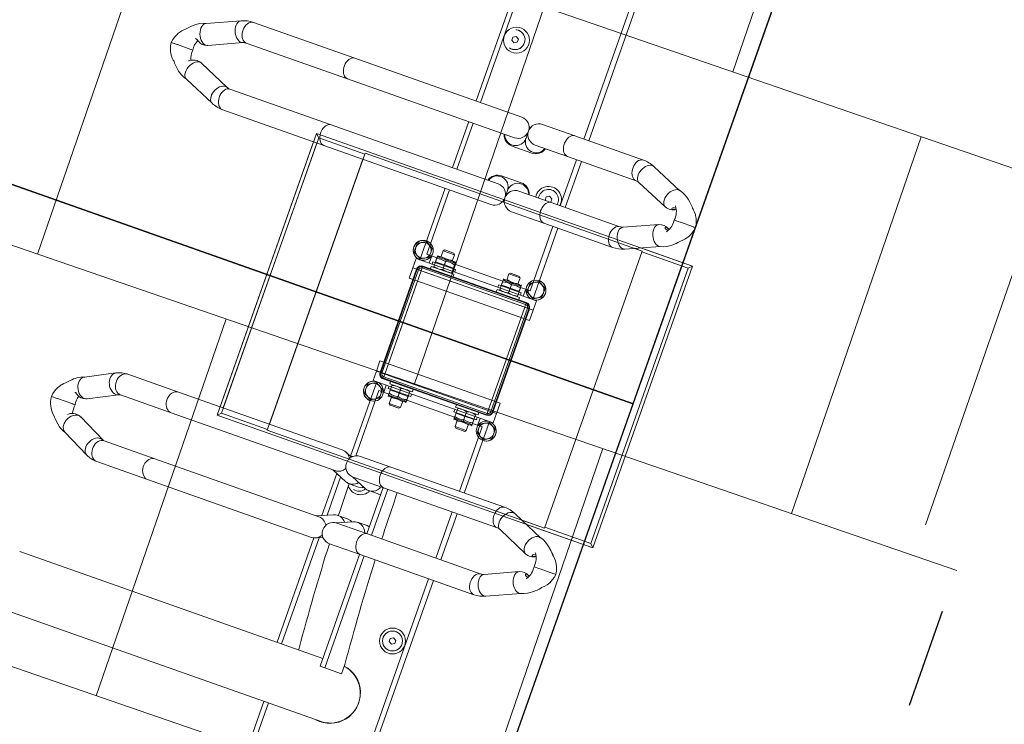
# Model space of a CAD drawing. Header units: metres. Extents: x 134157 to 138734, y 451157 to 455772.
# Tile 16 of 256: x 136358.753 to 136359.741, y 453247.024 to 453247.731. Entities that reach past the tile are written whole.
import ezdxf

# ---------------------------------------------------------------- set-up
doc = ezdxf.new("R2010")
doc.units = ezdxf.units.M
doc.linetypes.add('HIDDEN__G5', pattern=[1.125, 0.75, -0.375])
doc.linetypes.add('TR18X20__G2', pattern=[2.6, 1, -0.4, 0, -0.4, 0, -0.4, 0, -0.4])
doc.layers.add('-DR-alg-hulplijnen', color=210, linetype='Continuous', plot=False)
doc.layers.add('-DR-nw-gr-arc-gras', color=7, linetype='Continuous', true_color=0xb5d5a4)
for name, color, linetype in [('-DR-nw-inr-fietsparkeren Tulip Traverse', 2, 'Continuous'), ('-DR-nw-vh-band 18-20x25', 2, 'TR18X20__G2'), ('VELOPA-FIG15', 1, 'Continuous'), ('VELOPA-FIG25', 1, 'Continuous')]:
    doc.layers.add(name, color=color, linetype=linetype)
doc.layers.add('-DR-nw-rio-HWA 125', color=170, linetype='HIDDEN__G5', lineweight=13)
doc.layers.add('-DR-nw-vh-arc-tegels 300x300x45', color=253, linetype='Continuous', lineweight=9)
doc.styles.add('2-5TXT', font='arial.ttf')
doc.dimstyles.new('VELOPA-drukwerk', dxfattribs={"dimscale": 0, "dimtxt": 2.5, "dimasz": 2, "dimexe": 1, "dimexo": 1, "dimgap": 1, "dimtad": 1, "dimdec": 0, "dimdsep": 46, "dimtxsty": '2-5TXT', "dimcen": 8, "dimadec": 1, "dimazin": 0, "dimtfac": 1, "dimtdec": 0, "dimtmove": 0, "dimatfit": 3, "dimfxl": 1, "dimtolj": 1, "dimtzin": 0, "dimarcsym": 0})

# ---------------------------------------------------------------- blocks, each defined once
blk = doc.blocks.new('*D2307')
at = {"layer": '-DR-alg-hulplijnen', "color": 0, "lineweight": -2, "ltscale": 4, "transparency": 16777216}
for p, q in [((129.28, -9.99), (-313.57, -9.99)), ((-292.85, -51.42), (-292.85, -3593.55)), ((129.28, -3634.99), (-313.57, -3634.99))]:
    blk.add_line(p, q, dxfattribs=at)
at = {"layer": '-DR-alg-hulplijnen', "color": 0, "ltscale": 4, "transparency": 16777216}
for points in [[(-299.76, -51.42), (-285.95, -51.42), (-292.85, -9.99)], [(-299.76, -3593.55), (-285.95, -3593.55), (-292.85, -3634.99)]]:
    blk.add_solid(points, dxfattribs=at)
at = {"layer": 'Defpoints', "color": 0, "ltscale": 4, "transparency": 16777216}
for p in [(150, -9.99), (-292.85, -3634.99), (150, -3634.99)]:
    blk.add_point(p, dxfattribs=at)
at = {"layer": '-DR-alg-hulplijnen', "color": 0, "ltscale": 4, "transparency": 16777216, "insert": (-340.03, -1822.49), "char_height": 51.792, "attachment_point": 5, "rotation": 90, "style": '2-5TXT'}
blk.add_mtext('\\A1;3625', dxfattribs=at)
blk = doc.blocks.new('Tulip Traverse')
at = {"layer": 'VELOPA-FIG15', "color": 252, "linetype": 'Continuous', "lineweight": 9}
for p, q in [((-55, 59.33), (-55, 60)), ((-55, 58), (-55, 59.33)), ((55, 64), (55, -64)), ((2945, -64), (2945, 64)), ((3055, 60), (3055, 59.33)), ((3055, 58), (3055, 59.33)), ((-60, 55), (-59.33, 55)), ((-59.33, 55), (-58, 55)), ((-55, 55), (-58, 55)), ((-55, 55), (-55, 58)), ((-55, -55), (-55, 55)), ((-55, 55), (44, 55)), ((72.5, 50), (65, 50)), ((2935, 50), (2927.5, 50)), ((2956, 55), (3055, 55)), ((3055, 55), (3055, 58)), ((3055, 55), (3055, -55)), ((3058, 55), (3055, 55)), ((3059.33, 55), (3058, 55)), ((3060, 55), (3059.33, 55)), ((-73.5, 44.37), (-73.5, 25.63)), ((3073.5, 25.63), (3073.5, 44.37)), ((-73.5, -25.63), (-73.5, -44.37)), ((3073.5, -44.37), (3073.5, -25.63)), ((-60, -55), (-59.33, -55)), ((-59.33, -55), (-58, -55)), ((-58, -55), (-55, -55)), ((44, -55), (-55, -55)), ((-55, -55), (-55, -58)), ((-55, -58), (-55, -59.33)), ((72.5, -50), (65, -50)), ((2935, -50), (2927.5, -50)), ((3055, -55), (2956, -55)), ((3055, -55), (3058, -55)), ((3055, -55), (3055, -58)), ((3055, -58), (3055, -59.33)), ((3059.33, -55), (3058, -55)), ((3060, -55), (3059.33, -55)), ((-55, -60), (-55, -59.33)), ((3055, -59.33), (3055, -60))]:
    blk.add_line(p, q, dxfattribs=at)
at = {"layer": 'VELOPA-FIG15', "color": 252, "linetype": 'Continuous', "lineweight": 9, "flags": 128}
for points in [[(2788.74, 121.47), (2788.43, 120.9), (2787.62, 119.93), (2786.52, 119.16), (2785.17, 118.6), (2783.6, 118.28), (2781.88, 118.2), (2780.05, 118.36), (2778.18, 118.77), (2776.33, 119.4), (2774.54, 120.24), (2772.89, 121.27), (2771.43, 122.44), (2770.2, 123.72), (2769.24, 125.06), (2768.58, 126.44), (2768.24, 127.8), (2768.24, 129.09), (2768.57, 130.25)], [(2836.27, 121.47), (2836.57, 120.9), (2837.38, 119.93), (2838.48, 119.16), (2839.84, 118.6), (2841.4, 118.28), (2843.12, 118.2), (2844.95, 118.36), (2846.82, 118.77), (2848.68, 119.4), (2850.46, 120.24), (2852.11, 121.27), (2853.57, 122.44), (2854.8, 123.72), (2855.77, 125.06), (2856.42, 126.44), (2856.76, 127.8), (2856.76, 129.09), (2856.44, 130.25)], [(163.7, 106.03), (163.43, 105.53), (162.62, 104.53), (161.52, 103.72), (160.17, 103.12), (158.6, 102.77), (156.88, 102.66), (155.05, 102.81), (153.18, 103.21), (151.33, 103.83), (149.54, 104.68), (147.89, 105.71), (146.43, 106.89), (145.2, 108.2), (144.24, 109.57), (143.58, 110.98), (143.24, 112.37), (143.24, 113.7), (143.58, 114.93), (143.6, 114.99)], [(211.3, 106.03), (211.57, 105.53), (212.38, 104.53), (213.48, 103.72), (214.84, 103.12), (216.4, 102.77), (218.12, 102.66), (219.95, 102.81), (221.82, 103.21), (223.68, 103.83), (225.46, 104.68), (227.11, 105.71), (228.57, 106.89), (229.8, 108.2), (230.77, 109.57), (231.42, 110.98), (231.76, 112.37), (231.76, 113.7), (231.42, 114.93), (231.4, 114.99)], [(2788, 118.08), (2787.82, 116.79), (2787.3, 115.55), (2786.44, 114.38), (2785.28, 113.33), (2783.86, 112.44), (2782.21, 111.73), (2780.4, 111.22), (2778.48, 110.93), (2776.51, 110.87), (2774.55, 111.05), (2772.68, 111.45), (2770.94, 112.06), (2769.4, 112.87), (2768.1, 113.84), (2767.09, 114.95), (2766.4, 116.16), (2766.05, 117.44), (2766, 118.09)], [(2837, 118.08), (2837.18, 116.79), (2837.7, 115.55), (2838.56, 114.38), (2839.72, 113.33), (2841.14, 112.44), (2842.79, 111.73), (2844.6, 111.22), (2846.52, 110.93), (2848.49, 110.87), (2850.45, 111.05), (2852.32, 111.45), (2854.06, 112.06), (2855.6, 112.87), (2856.9, 113.84), (2857.91, 114.95), (2858.6, 116.16), (2858.96, 117.44), (2859, 118.09)], [(163, 102.91), (162.82, 101.58), (162.3, 100.3), (161.44, 99.1), (160.28, 98.02), (158.86, 97.1), (157.21, 96.37), (155.4, 95.85), (153.48, 95.55), (151.51, 95.49), (149.55, 95.67), (147.68, 96.08), (145.94, 96.71), (144.4, 97.54), (143.1, 98.54), (142.09, 99.69), (141.4, 100.93), (141.05, 102.24), (141, 102.91)], [(212, 102.91), (212.18, 101.58), (212.7, 100.3), (213.56, 99.1), (214.72, 98.02), (216.14, 97.1), (217.79, 96.37), (219.6, 95.85), (221.52, 95.55), (223.49, 95.49), (225.45, 95.67), (227.32, 96.08), (229.06, 96.71), (230.6, 97.54), (231.9, 98.54), (232.91, 99.69), (233.6, 100.93), (233.96, 102.24), (234, 102.91)], [(2788, 45.14), (2787.82, 43.86), (2787.3, 42.61), (2786.44, 41.44), (2785.28, 40.4), (2783.86, 39.5), (2782.21, 38.79), (2780.4, 38.28), (2778.48, 37.99), (2776.51, 37.93), (2774.55, 38.11), (2772.68, 38.51), (2770.94, 39.12), (2769.4, 39.93), (2768.1, 40.9), (2767.09, 42.01), (2766.4, 43.22), (2766.05, 44.5), (2766, 45.14)], [(2837, 45.14), (2837.18, 43.86), (2837.7, 42.61), (2838.56, 41.44), (2839.72, 40.4), (2841.14, 39.5), (2842.79, 38.79), (2844.6, 38.28), (2846.52, 37.99), (2848.49, 37.93), (2850.45, 38.11), (2852.32, 38.51), (2854.06, 39.12), (2855.6, 39.93), (2856.9, 40.9), (2857.91, 42.01), (2858.6, 43.22), (2858.96, 44.5), (2859, 45.14)], [(163, -18.1), (162.82, -19.43), (162.3, -20.71), (161.44, -21.91), (160.28, -22.99), (158.86, -23.91), (157.21, -24.64), (155.4, -25.17), (153.48, -25.46), (151.51, -25.52), (149.55, -25.34), (147.68, -24.93), (145.94, -24.3), (144.4, -23.47), (143.1, -22.47), (142.09, -21.33), (141.4, -20.08), (141.05, -18.77), (141, -18.1)], [(212, -18.1), (212.18, -19.43), (212.7, -20.71), (213.56, -21.91), (214.72, -22.99), (216.14, -23.91), (217.79, -24.64), (219.6, -25.17), (221.52, -25.46), (223.49, -25.52), (225.45, -25.34), (227.32, -24.93), (229.06, -24.3), (230.6, -23.47), (231.9, -22.47), (232.91, -21.33), (233.6, -20.08), (233.96, -18.77), (234, -18.1)], [(2788, -188.96), (2787.82, -190.28), (2787.3, -191.55), (2786.44, -192.74), (2785.28, -193.81), (2783.86, -194.72), (2782.21, -195.45), (2780.4, -195.97), (2778.48, -196.26), (2776.51, -196.32), (2774.55, -196.14), (2772.68, -195.73), (2770.94, -195.11), (2769.4, -194.28), (2768.1, -193.29), (2767.09, -192.16), (2766.4, -190.92), (2766.05, -189.62), (2766, -188.96)], [(2837, -188.96), (2837.18, -190.28), (2837.7, -191.55), (2838.56, -192.74), (2839.72, -193.81), (2841.14, -194.72), (2842.79, -195.45), (2844.6, -195.97), (2846.52, -196.26), (2848.49, -196.32), (2850.45, -196.14), (2852.32, -195.73), (2854.06, -195.11), (2855.6, -194.28), (2856.9, -193.29), (2857.91, -192.16), (2858.6, -190.92), (2858.96, -189.62), (2859, -188.96)], [(163, -244.2), (162.82, -245.69), (162.3, -247.14), (161.44, -248.49), (160.28, -249.7), (158.86, -250.73), (157.21, -251.56), (155.4, -252.15), (153.48, -252.48), (151.51, -252.55), (149.55, -252.35), (147.68, -251.89), (145.94, -251.17), (144.4, -250.24), (143.1, -249.11), (142.09, -247.82), (141.4, -246.42), (141.05, -244.95), (141, -244.2)], [(212, -244.2), (212.18, -245.69), (212.7, -247.14), (213.56, -248.49), (214.72, -249.7), (216.14, -250.73), (217.79, -251.56), (219.6, -252.15), (221.52, -252.48), (223.49, -252.55), (225.45, -252.35), (227.32, -251.89), (229.06, -251.17), (230.6, -250.24), (231.9, -249.11), (232.91, -247.82), (233.6, -246.42), (233.96, -244.95), (234, -244.2)], [(163, -298.22), (162.82, -299.71), (162.3, -301.16), (161.44, -302.51), (160.28, -303.72), (158.86, -304.75), (157.21, -305.58), (155.4, -306.17), (153.48, -306.5), (151.51, -306.57), (149.55, -306.37), (147.68, -305.91), (145.94, -305.2), (144.4, -304.26), (143.1, -303.13), (142.09, -301.85), (141.4, -300.44), (141.05, -298.97), (141, -298.22)], [(164.1, -302.68), (163.93, -304.21), (163.43, -305.76), (162.62, -307.29), (161.52, -308.73), (160.17, -310.06), (158.6, -311.22), (156.88, -312.18), (155.05, -312.9), (153.18, -313.37), (151.33, -313.56), (149.54, -313.48), (147.89, -313.12), (146.43, -312.5), (145.2, -311.64), (144.24, -310.55), (143.83, -309.88)], [(163.47, -299.95), (163.93, -301.23), (164.1, -302.68)], [(211.53, -299.95), (211.07, -301.23), (210.9, -302.68)], [(210.9, -302.68), (211.07, -304.21), (211.57, -305.76), (212.38, -307.29), (213.48, -308.73), (214.84, -310.06), (216.4, -311.22), (218.12, -312.18), (219.95, -312.9), (221.82, -313.37), (223.68, -313.56), (225.46, -313.48), (227.11, -313.12), (228.57, -312.5), (229.8, -311.64), (230.77, -310.55), (231.17, -309.88)], [(212, -298.22), (212.18, -299.71), (212.7, -301.16), (213.56, -302.51), (214.72, -303.72), (216.14, -304.75), (217.79, -305.58), (219.6, -306.17), (221.52, -306.5), (223.49, -306.57), (225.45, -306.37), (227.32, -305.91), (229.06, -305.2), (230.6, -304.26), (231.9, -303.13), (232.91, -301.85), (233.6, -300.44), (233.96, -298.97), (234, -298.22)], [(2788, -296.74), (2787.82, -298.06), (2787.3, -299.33), (2786.44, -300.52), (2785.28, -301.59), (2783.86, -302.5), (2782.21, -303.23), (2780.4, -303.75), (2778.48, -304.04), (2776.51, -304.1), (2774.55, -303.92), (2772.68, -303.51), (2770.94, -302.89), (2769.4, -302.07), (2768.1, -301.07), (2767.09, -299.94), (2766.4, -298.7), (2766.05, -297.4), (2766, -296.74)], [(2789.1, -301.85), (2788.93, -303.21), (2788.43, -304.6), (2787.62, -305.99), (2786.52, -307.32), (2785.17, -308.57), (2783.6, -309.68), (2781.88, -310.61), (2780.05, -311.35), (2778.18, -311.87), (2776.33, -312.15), (2774.54, -312.18), (2772.89, -311.95), (2771.43, -311.49), (2770.2, -310.8), (2769.24, -309.9), (2768.6, -308.86)], [(2788.71, -299.96), (2788.93, -300.58), (2789.1, -301.85)], [(2836.29, -299.96), (2836.07, -300.58), (2835.9, -301.85)], [(2835.9, -301.85), (2836.07, -303.21), (2836.57, -304.6), (2837.38, -305.99), (2838.48, -307.32), (2839.84, -308.57), (2841.4, -309.68), (2843.12, -310.61), (2844.95, -311.35), (2846.82, -311.87), (2848.68, -312.15), (2850.46, -312.18), (2852.11, -311.95), (2853.57, -311.49), (2854.8, -310.8), (2855.77, -309.9), (2856.41, -308.86)], [(2837, -296.74), (2837.18, -298.06), (2837.7, -299.33), (2838.56, -300.52), (2839.72, -301.59), (2841.14, -302.5), (2842.79, -303.23), (2844.6, -303.75), (2846.52, -304.04), (2848.49, -304.1), (2850.45, -303.92), (2852.32, -303.51), (2854.06, -302.89), (2855.6, -302.07), (2856.9, -301.07), (2857.91, -299.94), (2858.6, -298.7), (2858.96, -297.4), (2859, -296.74)]]:
    blk.add_lwpolyline(points, dxfattribs=at)
at = {"layer": 'VELOPA-FIG25', "color": 252, "linetype": 'Continuous', "lineweight": 9}
for p, q in [((-150, 200), (-150, -200)), ((-146.51, 196.51), (-150, 200)), ((150, 200), (-150, 200)), ((146.51, 196.51), (150, 200)), ((150, 129.34), (150, 200)), ((2850, 200), (2850, 145.03)), ((2853.49, 196.51), (2850, 200)), ((3150, 200), (2850, 200)), ((3146.51, 196.51), (3150, 200)), ((3150, -200), (3150, 200)), ((-146.51, 196.51), (-146.51, 147.5)), ((146.51, 196.51), (-146.51, 196.51)), ((146.51, 147.5), (146.51, 196.51)), ((2812.5, 188.41), (2812.5, 190)), ((2812.5, 188.03), (2812.5, 188.41)), ((2812.5, 173.95), (2812.5, 188.03)), ((2853.49, 196.51), (2853.49, 147.5)), ((3146.51, 196.51), (2853.49, 196.51)), ((3146.51, 147.5), (3146.51, 196.51)), ((187.5, 172.03), (187.5, 173.68)), ((187.5, 171.64), (187.5, 172.03)), ((187.5, 157.16), (187.5, 171.64)), ((2812.5, 173.95), (2812.5, 173.7)), ((2812.5, 173.7), (2812.5, 167.46)), ((2782.85, 163.04), (2768.57, 130.25)), ((2856.44, 130.25), (2842.15, 163.04)), ((187.5, 157.16), (187.5, 156.89)), ((187.5, 156.89), (187.5, 150.69)), ((2788.74, 121.47), (2803.09, 154.41)), ((2821.92, 154.41), (2836.27, 121.47)), ((-147.5, 147.5), (-147.5, -147.5)), ((147.5, 147.5), (-147.5, 147.5)), ((157.89, 147.05), (143.6, 114.99)), ((147.5, 123.73), (147.5, 147.5)), ((231.4, 114.99), (217.11, 147.05)), ((2852.5, 147.5), (2852.5, 139.29)), ((3147.5, 147.5), (2852.5, 147.5)), ((3147.5, -147.5), (3147.5, 147.5)), ((163.7, 106.03), (178.05, 138.23)), ((196.95, 138.23), (211.3, 106.03)), ((2766, 118.08), (2766, 45.14)), ((2788, 45.14), (2788, 118.08)), ((2837, 118.08), (2837, 45.14)), ((2859, 45.14), (2859, 118.08)), ((141, 102.91), (141, -18.1)), ((163, -18.1), (163, 102.91)), ((212, 102.91), (212, -18.1)), ((234, -18.1), (234, 102.91)), ((-70.38, 68), (-79.62, 68)), ((-55, 60), (44, 60)), ((44, 59.33), (-55, 59.33)), ((44, 64), (44, -64)), ((55, 64), (44, 64)), ((65, 64), (55, 64)), ((65, 64), (65, -64)), ((141, 60), (65, 60)), ((79.62, 68), (70.38, 68)), ((212, 60), (163, 60)), ((516, 60), (234, 60)), ((2766, 60), (2484, 60)), ((2837, 60), (2788, 60)), ((2935, 60), (2859, 60)), ((2929.62, 68), (2920.38, 68)), ((2935, -64), (2935, 64)), ((2935, 64), (2945, 64)), ((2945, 64), (2956, 64)), ((2956, -64), (2956, 64)), ((3055, 60), (2956, 60)), ((3055, 59.33), (2956, 59.33)), ((3079.62, 68), (3070.38, 68)), ((-79.62, 52), (-70.38, 52)), ((-60, -55), (-60, 55)), ((-59.33, 55), (-59.33, -55)), ((-58, 55), (-58, -55)), ((-55, 58), (44, 58)), ((141, 54.75), (72.5, 54.75)), ((72.5, 54.75), (72.5, 44.5)), ((212, 54.75), (163, 54.75)), ((516, 54.75), (234, 54.75)), ((2766, 54.75), (2484, 54.75)), ((2837, 54.75), (2788, 54.75)), ((2927.5, 54.75), (2859, 54.75)), ((2927.5, 44.5), (2927.5, 54.75)), ((3055, 58), (2956, 58)), ((3058, -55), (3058, 55)), ((3059.33, -55), (3059.33, 55)), ((3060, 55), (3060, -55)), ((3070.38, 52), (3079.62, 52)), ((-81.25, 41), (-82.5, 39.75)), ((-82.5, 39.75), (-82.5, 35)), ((-74.5, 41), (-81.25, 41)), ((-81.25, 41), (-81.25, 35)), ((-74.5, 43.37), (-74.5, 26.63)), ((-72.5, 44.37), (-73.5, 44.37)), ((-71.75, 44.5), (-72.44, 44.5)), ((-71.75, 44.5), (-63.25, 44.5)), ((-62.57, 44.5), (-63.25, 44.5)), ((-62.5, 41), (-63, 41)), ((-62.5, 44.47), (-62.52, 44.5)), ((-60, 47), (-62.5, 47)), ((-62.5, 23), (-62.5, 47)), ((67.5, 47), (65, 47)), ((67.5, 47), (67.5, 23)), ((68.25, 44.5), (67.5, 44.5)), ((68.25, 44.5), (73.5, 44.5)), ((68.25, 39.75), (68.25, 44.5)), ((68.25, 35), (68.25, 39.75)), ((73.5, 44.5), (74.97, 44.5)), ((75, 44.47), (74.97, 44.5)), ((301.54, 41.5), (303.27, 44.5)), ((303.27, 38.5), (301.54, 41.5)), ((303.27, 44.5), (306.73, 44.5)), ((306.73, 44.5), (308.46, 41.5)), ((308.46, 41.5), (306.73, 38.5)), ((2766, 45.14), (2766, 10.75)), ((2788, 10.75), (2788, 45.14)), ((2831.54, 41.5), (2833.27, 44.5)), ((2833.27, 38.5), (2831.54, 41.5)), ((2833.27, 44.5), (2836.73, 44.5)), ((2836.73, 44.5), (2837, 44.03)), ((2837, 45.14), (2837, 10.75)), ((2859, 10.75), (2859, 45.14)), ((2925.03, 44.5), (2925, 44.47)), ((2926.5, 44.5), (2925.05, 44.5)), ((2931.75, 44.5), (2926.5, 44.5)), ((2932.5, 44.5), (2931.75, 44.5)), ((2931.75, 44.5), (2931.75, 39.75)), ((2931.75, 39.75), (2931.75, 35)), ((2935, 47), (2932.5, 47)), ((2932.5, 23), (2932.5, 47)), ((3062.5, 47), (3060, 47)), ((3062.5, 47), (3062.5, 23)), ((3062.52, 44.5), (3062.5, 44.47)), ((3063, 41), (3062.5, 41)), ((3063.25, 44.5), (3062.53, 44.5)), ((3071.75, 44.5), (3063.25, 44.5)), ((3071.75, 44.5), (3072.48, 44.5)), ((3072.5, 44.47), (3072.48, 44.5)), ((3073.5, 44.37), (3072.5, 44.37)), ((3074.5, 26.63), (3074.5, 43.37)), ((3081.25, 41), (3074.5, 41)), ((3082.5, 39.75), (3081.25, 41)), ((3081.25, 29), (3081.25, 41)), ((3082.5, 30.25), (3082.5, 39.75)), ((-82.5, 35), (-82.5, 30.25)), ((-82.5, 30.25), (-81.25, 29)), ((-81.25, 35), (-81.25, 29)), ((-71.75, 35), (-63.25, 35)), ((68.25, 35), (73.5, 35)), ((68.25, 30.25), (68.25, 35)), ((68.25, 25.5), (68.25, 30.25)), ((306.73, 38.5), (303.27, 38.5)), ((2836.73, 38.5), (2833.27, 38.5)), ((2837, 38.97), (2836.73, 38.5)), ((2926.5, 35), (2931.75, 35)), ((2931.75, 35), (2931.75, 30.25)), ((2931.75, 30.25), (2931.75, 25.5)), ((3071.75, 35), (3063.25, 35)), ((3081.25, 29), (3082.5, 30.25)), ((-81.25, 29), (-74.5, 29)), ((-73.5, 25.63), (-72.5, 25.63)), ((-72.5, 25.53), (-72.48, 25.5)), ((-72.43, 25.5), (-71.75, 25.5)), ((-63.25, 25.5), (-71.75, 25.5)), ((-63.25, 25.5), (-62.56, 25.5)), ((-63, 29), (-62.5, 29)), ((-62.5, 23), (-60, 23)), ((65, 23), (67.5, 23)), ((67.5, 25.5), (68.25, 25.5)), ((68.25, 25.5), (73.5, 25.5)), ((72.5, 25.5), (72.5, -25.5)), ((73.5, 25.5), (74.97, 25.5)), ((2925, 25.53), (2925.03, 25.5)), ((2925.05, 25.5), (2926.5, 25.5)), ((2931.75, 25.5), (2926.5, 25.5)), ((2927.5, -25.5), (2927.5, 25.5)), ((2931.75, 25.5), (2932.5, 25.5)), ((2932.5, 23), (2935, 23)), ((3060, 23), (3062.5, 23)), ((3062.5, 29), (3063, 29)), ((3062.5, 25.53), (3062.52, 25.5)), ((3063.25, 25.5), (3062.52, 25.5)), ((3071.75, 25.5), (3063.25, 25.5)), ((3071.75, 25.5), (3072.47, 25.5)), ((3072.48, 25.5), (3072.5, 25.53)), ((3072.5, 25.63), (3073.5, 25.63)), ((3074.5, 29), (3081.25, 29)), ((2796.65, -10.75), (2796.65, 10.25)), ((2828.35, 10.25), (2828.35, -10.75)), ((343, 4.24), (353, 4.24)), ((353, -13.71), (353, 4.24)), ((2772.65, 0.65), (2772.65, -1.15)), ((2852.35, -1.15), (2852.35, 0.65)), ((405.15, -341.15), (405.15, -0.08)), ((2777, -0.25), (2784.52, -0.25)), ((2784.69, -0.25), (2784.52, -0.25)), ((2840.49, -0.25), (2840.31, -0.25)), ((2840.49, -0.25), (2848, -0.25)), ((141, -18.1), (141, -50.59)), ((163, -13.71), (212, -13.71)), ((163, -50.59), (163, -18.1)), ((163, -18.58), (212, -18.58)), ((212, -18.1), (212, -50.59)), ((234, -13.71), (353, -13.71)), ((234, -50.59), (234, -18.1)), ((234, -18.58), (353, -18.58)), ((344.85, -18.58), (344.85, -341.13)), ((353, -13.71), (353, -18.58)), ((2766, -11.25), (2766, -188.96)), ((2788, -188.96), (2788, -11.25)), ((2837, -11.25), (2837, -188.96)), ((2859, -188.96), (2859, -11.25)), ((-81.25, -29), (-82.5, -30.25)), ((-74.5, -29), (-81.25, -29)), ((-81.25, -29), (-81.25, -35)), ((-74.5, -26.63), (-74.5, -43.37)), ((-72.5, -25.63), (-73.5, -25.63)), ((-71.75, -25.5), (-72.44, -25.5)), ((-71.75, -25.5), (-63.25, -25.5)), ((-62.57, -25.5), (-63.25, -25.5)), ((-62.5, -29), (-63, -29)), ((-62.5, -25.53), (-62.52, -25.5)), ((-60, -23), (-62.5, -23)), ((-62.5, -47), (-62.5, -23)), ((67.5, -23), (65, -23)), ((67.5, -23), (67.5, -47)), ((68.25, -25.5), (67.5, -25.5)), ((68.25, -25.5), (73.5, -25.5)), ((68.25, -30.25), (68.25, -25.5)), ((73.5, -25.5), (74.97, -25.5)), ((75, -25.53), (74.97, -25.5)), ((170.66, -31.26), (170.66, -21.19)), ((204.35, -21.19), (204.35, -31.26)), ((2925.03, -25.5), (2925, -25.53)), ((2926.5, -25.5), (2925.05, -25.5)), ((2931.75, -25.5), (2926.5, -25.5)), ((2932.5, -25.5), (2931.75, -25.5)), ((2931.75, -25.5), (2931.75, -30.25)), ((2935, -23), (2932.5, -23)), ((2932.5, -47), (2932.5, -23)), ((3062.5, -23), (3060, -23)), ((3062.5, -23), (3062.5, -47)), ((3062.52, -25.5), (3062.5, -25.53)), ((3063, -29), (3062.5, -29)), ((3063.25, -25.5), (3062.53, -25.5)), ((3071.75, -25.5), (3063.25, -25.5)), ((3071.75, -25.5), (3072.48, -25.5)), ((3072.5, -25.53), (3072.48, -25.5)), ((3073.5, -25.63), (3072.5, -25.63)), ((3074.5, -43.37), (3074.5, -26.63)), ((3081.25, -29), (3074.5, -29)), ((3082.5, -30.25), (3081.25, -29)), ((3081.25, -41), (3081.25, -29)), ((-82.5, -30.25), (-82.5, -35)), ((-82.5, -35), (-82.5, -39.75)), ((-81.25, -35), (-81.25, -41)), ((-71.75, -35), (-63.25, -35)), ((68.25, -35), (68.25, -30.25)), ((68.25, -35), (73.5, -35)), ((68.25, -39.75), (68.25, -35)), ((162.99, -51.17), (169.78, -35.49)), ((205.22, -35.49), (212.02, -51.17)), ((2926.5, -35), (2931.75, -35)), ((2931.75, -30.25), (2931.75, -35)), ((2931.75, -35), (2931.75, -39.75)), ((3071.75, -35), (3063.25, -35)), ((3082.5, -39.75), (3082.5, -30.25)), ((-82.5, -39.75), (-81.25, -41)), ((-81.25, -41), (-74.5, -41)), ((-73.5, -44.37), (-72.5, -44.37)), ((-72.5, -44.47), (-72.48, -44.5)), ((-72.43, -44.5), (-71.75, -44.5)), ((-63.25, -44.5), (-71.75, -44.5)), ((-63.25, -44.5), (-62.56, -44.5)), ((-63, -41), (-62.5, -41)), ((-62.5, -47), (-60, -47)), ((65, -47), (67.5, -47)), ((67.5, -44.5), (68.25, -44.5)), ((68.25, -44.5), (68.25, -39.75)), ((68.25, -44.5), (73.5, -44.5)), ((72.5, -44.5), (72.5, -55.25)), ((73.5, -44.5), (74.97, -44.5)), ((170.66, -52.19), (170.66, -42.12)), ((204.35, -42.12), (204.35, -52.19)), ((344.85, -44.48), (343, -44.48)), ((2691.54, -43.5), (2693.27, -40.5)), ((2693.27, -46.5), (2691.54, -43.5)), ((2693.27, -40.5), (2696.73, -40.5)), ((2696.73, -46.5), (2693.27, -46.5)), ((2696.73, -40.5), (2698.46, -43.5)), ((2698.46, -43.5), (2696.73, -46.5)), ((2925, -44.47), (2925.03, -44.5)), ((2925.05, -44.5), (2926.5, -44.5)), ((2931.75, -44.5), (2926.5, -44.5)), ((2927.5, -55.25), (2927.5, -44.5)), ((2931.75, -39.75), (2931.75, -44.5)), ((2931.75, -44.5), (2932.5, -44.5)), ((2932.5, -47), (2935, -47)), ((3060, -47), (3062.5, -47)), ((3062.5, -41), (3063, -41)), ((3062.5, -44.47), (3062.52, -44.5)), ((3063.25, -44.5), (3062.52, -44.5)), ((3071.75, -44.5), (3063.25, -44.5)), ((3071.75, -44.5), (3072.47, -44.5)), ((3072.48, -44.5), (3072.5, -44.47)), ((3072.5, -44.37), (3073.5, -44.37)), ((3074.5, -41), (3081.25, -41)), ((3081.25, -41), (3082.5, -39.75)), ((-70.38, -52), (-79.62, -52)), ((-55, -58), (44, -58)), ((72.5, -55.25), (142.04, -55.25)), ((144.79, -58.9), (141.88, -65.62)), ((163, -72.07), (169.78, -56.43)), ((205.22, -56.43), (212, -72.07)), ((233.12, -65.62), (230.21, -58.9)), ((405.15, -55.25), (516, -55.25)), ((2655.15, -55.25), (2766, -55.25)), ((2788, -55.25), (2837, -55.25)), ((2859, -55.25), (2927.5, -55.25)), ((3055, -58), (2956, -58)), ((3079.62, -52), (3070.38, -52)), ((-79.62, -68), (-70.38, -68)), ((-55, -59.33), (44, -59.33)), ((-55, -60), (44, -60)), ((55, -64), (44, -64)), ((65, -64), (55, -64)), ((144.01, -60), (65, -60)), ((70.38, -68), (79.62, -68)), ((209.94, -67.31), (165.06, -67.31)), ((207.83, -62.43), (167.18, -62.43)), ((344.85, -62.43), (231.74, -62.43)), ((344.85, -67.31), (233.69, -67.31)), ((516, -60), (405.15, -60)), ((2766, -60), (2655.15, -60)), ((2837, -60), (2788, -60)), ((2935, -60), (2859, -60)), ((2920.38, -68), (2929.62, -68)), ((2935, -64), (2945, -64)), ((2945, -64), (2956, -64)), ((2956, -59.33), (3055, -59.33)), ((3055, -60), (2956, -60)), ((3070.38, -68), (3079.62, -68)), ((141, -69.86), (141, -244.2)), ((163, -244.2), (163, -69.86)), ((212, -69.86), (212, -244.2)), ((234, -244.2), (234, -69.86)), ((-147.5, -147.5), (141, -147.5)), ((-146.51, -147.5), (-146.51, -196.51)), ((2859, -147.5), (3147.5, -147.5)), ((3146.51, -196.51), (3146.51, -147.5)), ((-146.51, -196.51), (-150, -200)), ((-146.51, -196.51), (141, -196.51)), ((2766, -188.96), (2766, -296.74)), ((2788, -296.74), (2788, -188.96)), ((2837, -188.96), (2837, -296.74)), ((2859, -296.74), (2859, -188.96)), ((2859, -196.51), (3146.51, -196.51)), ((3146.51, -196.51), (3150, -200)), ((-150, -200), (141, -200)), ((2859, -200), (3150, -200)), ((141, -244.2), (141, -298.22)), ((163, -298.22), (163, -244.2)), ((212, -244.2), (212, -298.22)), ((234, -298.22), (234, -244.2)), ((177.82, -328.32), (163.47, -299.95)), ((211.53, -299.95), (197.19, -328.32)), ((2803.06, -332.39), (2788.71, -299.95)), ((2836.29, -299.95), (2821.94, -332.39)), ((143.84, -309.88), (158.19, -338.25)), ((216.82, -338.25), (231.17, -309.88)), ((2768.59, -308.85), (2782.94, -341.29)), ((2842.06, -341.29), (2856.41, -308.85)), ((178.07, -329.03), (177.86, -328.4)), ((197.14, -328.4), (196.91, -329.09)), ((2803.17, -332.74), (2803.08, -332.44)), ((2821.92, -332.44), (2821.83, -332.74)), ((187.5, -339.92), (187.5, -337.88)), ((187.5, -339.92), (187.5, -340.34)), ((187.5, -356.65), (187.5, -340.34)), ((2812.5, -346.67), (2812.5, -345.04)), ((2812.5, -346.67), (2812.5, -347.05)), ((2812.5, -361.41), (2812.5, -347.05)), ((187.5, -356.96), (187.5, -356.65)), ((187.5, -363), (187.5, -356.96)), ((2812.5, -361.67), (2812.5, -361.41)), ((2812.5, -367.89), (2812.5, -361.67))]:
    blk.add_line(p, q, dxfattribs=at)
at = {"layer": 'VELOPA-FIG25', "color": 252, "linetype": 'Continuous', "lineweight": 9, "flags": 128}
for points in [[(2812.5, 190.01), (2809.08, 189.47), (2806.31, 188.67), (2803.79, 187.64), (2802.06, 186.73), (2801.02, 186.1), (2800.46, 185.72), (2799.74, 185.21), (2798.12, 183.88), (2796.54, 182.3), (2795.89, 181.54), (2795.23, 180.88), (2793.9, 179.78), (2792.46, 178.46), (2790.19, 176.14), (2788.02, 173.56), (2786.58, 171.55), (2785.07, 169.04), (2783.67, 165.97), (2782.63, 162.28)], [(2842.37, 162.28), (2841.33, 165.97), (2839.93, 169.04), (2838.43, 171.55), (2836.98, 173.56), (2834.06, 176.94), (2832.54, 178.46), (2831.1, 179.78), (2830.43, 180.35), (2829.77, 180.88), (2829.11, 181.54), (2828.46, 182.3), (2826.88, 183.88), (2825.26, 185.21), (2824.19, 185.96), (2823.54, 186.37), (2822.45, 187.01), (2820.85, 187.81), (2818.69, 188.67), (2815.92, 189.47), (2812.5, 190.01)], [(187.5, 173.71), (184.25, 173.2), (181.65, 172.49), (179.67, 171.74), (177.61, 170.76), (176.13, 169.9), (174.73, 168.94), (172.78, 167.32), (171.05, 165.54), (170.4, 164.75), (169.72, 164.2), (168.23, 162.9), (166.47, 161.22), (163.25, 157.61), (161.82, 155.68), (160.27, 153.2), (158.78, 150.07), (157.64, 146.21)], [(217.36, 146.21), (216.22, 150.07), (214.73, 153.2), (213.18, 155.68), (211.76, 157.61), (208.53, 161.22), (206.78, 162.9), (205.29, 164.2), (204.6, 164.75), (203.95, 165.54), (202.22, 167.32), (200.27, 168.94), (198.87, 169.9), (197.39, 170.76), (195.33, 171.74), (193.35, 172.49), (190.76, 173.2), (187.5, 173.71)], [(2782.68, 162.3), (2782.55, 161.4), (2782.75, 159.94), (2783.35, 158.44), (2784.31, 156.95), (2785.61, 155.53), (2787.2, 154.24), (2789, 153.13), (2790.96, 152.23), (2793, 151.59), (2795.04, 151.22), (2797, 151.14), (2798.81, 151.36), (2800.39, 151.87), (2801.69, 152.64), (2802.66, 153.65), (2803.07, 154.48)], [(2801.73, 165.75), (2802.18, 164.93), (2802.69, 163.81), (2802.99, 162.73), (2803.04, 161.98), (2802.89, 161.53), (2802.57, 161.34), (2802.07, 161.41), (2801.46, 161.87), (2801.01, 162.62), (2800.76, 163.66), (2800.69, 164.74), (2800.7, 165.2)], [(2812.5, 167.44), (2815.14, 167.55), (2817.39, 167.41), (2819.26, 167.11), (2820.76, 166.73), (2823.08, 165.85), (2824.99, 164.77), (2825.71, 164.24), (2826.11, 163.91), (2826.22, 163.85), (2826.24, 163.86)], [(2842.32, 162.3), (2842.45, 161.4), (2842.25, 159.94), (2841.66, 158.44), (2840.69, 156.95), (2839.39, 155.53), (2837.81, 154.24), (2836, 153.13), (2834.04, 152.23), (2832, 151.59), (2829.96, 151.22), (2828, 151.14), (2826.2, 151.36), (2824.61, 151.87), (2823.31, 152.64), (2822.35, 153.65), (2821.94, 154.48)], [(2821.96, 162.19), (2822.06, 161.63), (2822.34, 161.36), (2822.78, 161.37), (2823.37, 161.7), (2823.96, 162.54), (2824.24, 163.62), (2824.32, 164.7), (2824.31, 165.16)], [(173.55, 147.02), (173.55, 147.02), (173.63, 147.05), (174.02, 147.38), (174.65, 147.87), (175.63, 148.5), (176.76, 149.08), (178.19, 149.67), (179.75, 150.14), (181.8, 150.55), (184.38, 150.77), (187.5, 150.67)], [(176.97, 149.17), (177.18, 148.79), (177.69, 147.67), (177.99, 146.58), (178.04, 145.81), (177.89, 145.33), (177.57, 145.11), (177.07, 145.17), (176.46, 145.59), (176.01, 146.32), (175.76, 147.35), (175.69, 148.42), (175.69, 148.53)], [(187.5, 150.67), (190.15, 150.78), (192.4, 150.65), (194.26, 150.36), (195.76, 150), (198.09, 149.15), (200, 148.11), (200.73, 147.59), (201.15, 147.26), (201.26, 147.19), (201.29, 147.2)], [(196.96, 146.02), (197.06, 145.44), (197.34, 145.15), (197.78, 145.13), (198.37, 145.43), (198.96, 146.25), (199.24, 147.31), (199.32, 148.39), (199.31, 148.49)], [(157.69, 146.23), (157.55, 145.25), (157.75, 143.75), (158.35, 142.21), (159.31, 140.69), (160.61, 139.25), (162.2, 137.94), (164, 136.82), (165.96, 135.92), (168, 135.28), (170.04, 134.93), (172, 134.88), (173.81, 135.13), (175.39, 135.67), (176.69, 136.48), (177.66, 137.53), (178.03, 138.31)], [(217.31, 146.23), (217.45, 145.25), (217.25, 143.75), (216.66, 142.21), (215.69, 140.69), (214.39, 139.25), (212.81, 137.94), (211, 136.82), (209.04, 135.92), (207, 135.28), (204.96, 134.93), (203, 134.88), (201.2, 135.13), (199.61, 135.67), (198.31, 136.48), (197.35, 137.53), (196.97, 138.31)], [(-79.62, 68), (-80.58, 66.33), (-81.64, 64.5), (-83.13, 61.92), (-84.24, 60)], [(-84.24, 60), (-83.27, 58.33), (-82.22, 56.5), (-80.73, 53.92), (-79.62, 52)], [(-65.76, 60), (-66.73, 61.67), (-67.78, 63.5), (-69.27, 66.08), (-70.38, 68)], [(-70.38, 52), (-69.42, 53.67), (-68.36, 55.5), (-66.87, 58.08), (-65.76, 60)], [(70.38, 68), (69.42, 66.33), (68.36, 64.5), (66.87, 61.92), (65.76, 60)], [(84.24, 60), (83.27, 61.67), (82.22, 63.5), (80.73, 66.08), (79.62, 68)], [(2920.38, 68), (2919.42, 66.33), (2918.36, 64.5), (2916.87, 61.92), (2915.76, 60)], [(2934.24, 60), (2933.27, 61.67), (2932.22, 63.5), (2930.73, 66.08), (2929.62, 68)], [(3070.38, 68), (3069.42, 66.33), (3068.36, 64.5), (3066.87, 61.92), (3065.76, 60)], [(3065.76, 60), (3066.73, 58.33), (3067.78, 56.5), (3069.27, 53.92), (3070.38, 52)], [(3084.24, 60), (3083.27, 61.67), (3082.22, 63.5), (3080.73, 66.08), (3079.62, 68)], [(3079.62, 52), (3080.58, 53.67), (3081.64, 55.5), (3083.13, 58.08), (3084.24, 60)], [(-71.75, 44.5), (-72.4, 41.32), (-72.4, 41)], [(-62.62, 41), (-62.62, 41.5), (-63.25, 44.5)], [(3063.25, 44.5), (3062.6, 41.32), (3062.6, 41)], [(3072.38, 41), (3072.38, 41.5), (3071.75, 44.5)], [(-72.38, 29), (-72.38, 28.5), (-71.75, 25.5)], [(-63.25, 25.5), (-62.6, 28.68), (-62.6, 29)], [(3062.62, 29), (3062.62, 28.5), (3063.25, 25.5)], [(3071.75, 25.5), (3072.4, 28.68), (3072.4, 29)], [(170.64, -21.19), (170.66, -21.1), (170.2, -18.58)], [(204.36, -21.19), (204.35, -21.1), (204.8, -18.58)], [(-71.75, -25.5), (-72.4, -28.68), (-72.4, -29)], [(-62.62, -29), (-62.62, -28.5), (-63.25, -25.5)], [(3063.25, -25.5), (3062.6, -28.68), (3062.6, -29)], [(3072.38, -29), (3072.38, -28.5), (3071.75, -25.5)], [(169.15, -36.95), (170.06, -38.62), (170.64, -42.12)], [(205.86, -36.95), (204.94, -38.62), (204.36, -42.12)], [(2700, -34.84), (2698.27, -34.05), (2696.42, -33.6), (2694.52, -33.51), (2692.64, -33.78), (2690.85, -34.4), (2689.2, -35.35), (2687.76, -36.6), (2686.59, -38.09), (2685.72, -39.78), (2685.18, -41.61), (2685, -43.5), (2685.18, -45.39), (2685.36, -46.17), (2685.18, -45.39), (2685, -43.5), (2685.18, -41.61), (2685.72, -39.78), (2686.59, -38.09), (2687.76, -36.6), (2689.2, -35.35), (2690.85, -34.4), (2692.64, -33.78), (2694.52, -33.51), (2696.42, -33.6), (2698.27, -34.05), (2700, -34.84), (2701.55, -35.94), (2702.86, -37.32), (2703.89, -38.92), (2704.59, -40.68), (2704.95, -42.55), (2704.95, -44.45), (2704.64, -46.17)], [(-72.38, -41), (-72.38, -41.5), (-71.75, -44.5)], [(-63.25, -44.5), (-62.6, -41.32), (-62.6, -41)], [(3062.62, -41), (3062.62, -41.5), (3063.25, -44.5)], [(3071.75, -44.5), (3072.4, -41.32), (3072.4, -41)], [(-79.62, -52), (-80.58, -53.67), (-81.64, -55.5), (-83.13, -58.08), (-84.24, -60)], [(-65.76, -60), (-66.73, -58.33), (-67.78, -56.5), (-69.27, -53.92), (-70.38, -52)], [(144.13, -60.43), (143.88, -59.46), (143.69, -57.8)], [(3070.38, -52), (3069.42, -53.67), (3068.36, -55.5), (3066.87, -58.08), (3065.76, -60)], [(3084.24, -60), (3083.27, -58.33), (3082.22, -56.5), (3080.73, -53.92), (3079.62, -52)], [(-84.24, -60), (-83.27, -61.67), (-82.22, -63.5), (-80.73, -66.08), (-79.62, -68)], [(-70.38, -68), (-69.42, -66.33), (-68.36, -64.5), (-66.87, -61.92), (-65.76, -60)], [(65.76, -60), (66.73, -61.67), (67.78, -63.5), (69.27, -66.08), (70.38, -68)], [(79.62, -68), (80.58, -66.33), (81.64, -64.5), (83.13, -61.92), (84.24, -60)], [(2915.76, -60), (2916.73, -61.67), (2917.78, -63.5), (2919.27, -66.08), (2920.38, -68)], [(2929.62, -68), (2930.58, -66.33), (2931.64, -64.5), (2933.13, -61.92), (2934.24, -60)], [(3065.76, -60), (3066.73, -61.67), (3067.78, -63.5), (3069.27, -66.08), (3070.38, -68)], [(3079.62, -68), (3080.58, -66.33), (3081.64, -64.5), (3083.13, -61.92), (3084.24, -60)], [(158.22, -338.23), (158.35, -338.55), (159.31, -339.79), (160.61, -340.77), (162.2, -341.48), (164, -341.86), (165.96, -341.92), (168, -341.64), (170.04, -341.05), (172, -340.15), (173.81, -339), (175.39, -337.62), (176.69, -336.07), (177.66, -334.42), (178.25, -332.73), (178.45, -331.05)], [(178.45, -331.05), (178.25, -329.46), (177.78, -328.33)], [(196.55, -331.05), (196.75, -329.46), (197.22, -328.33)], [(216.78, -338.23), (216.66, -338.55), (215.69, -339.79), (214.39, -340.77), (212.81, -341.48), (211, -341.86), (209.04, -341.92), (207, -341.64), (204.96, -341.05), (203, -340.15), (201.2, -339), (199.61, -337.62), (198.31, -336.07), (197.35, -334.42), (196.75, -332.73), (196.55, -331.05)], [(2782.99, -341.27), (2783.35, -342.02), (2784.31, -343.05), (2785.61, -343.85), (2787.2, -344.38), (2789, -344.62), (2790.96, -344.56), (2793, -344.2), (2795.04, -343.56), (2797, -342.67), (2798.81, -341.54), (2800.39, -340.24), (2801.69, -338.81), (2802.66, -337.3), (2803.25, -335.77), (2803.45, -334.29)], [(2803.45, -334.29), (2803.25, -332.9), (2803.01, -332.41)], [(2821.72, -333.1), (2821.16, -334.99), (2821.01, -337.32), (2821.27, -339.36), (2821.76, -341.07), (2822.9, -343.51), (2823.42, -344.32), (2823.79, -344.91), (2824.02, -345.29), (2824.05, -345.34)], [(2821.55, -334.29), (2821.75, -332.9), (2821.99, -332.41)], [(2842.01, -341.27), (2841.66, -342.02), (2840.69, -343.05), (2839.39, -343.85), (2837.81, -344.38), (2836, -344.62), (2834.04, -344.56), (2832, -344.2), (2829.96, -343.56), (2828, -342.67), (2826.2, -341.54), (2824.61, -340.24), (2823.31, -338.81), (2822.35, -337.3), (2821.75, -335.77), (2821.55, -334.29)], [(158.06, -338), (158.83, -340.38), (160.2, -343.08), (161.51, -345.1), (162.56, -346.53), (163.64, -347.84), (165.01, -349.37), (166.7, -351.01), (168.49, -352.59), (169.96, -354.16), (171.28, -355.62), (172.47, -356.75), (173.4, -357.55), (174.25, -358.19), (175.59, -359.09), (177.5, -360.16), (179.37, -361), (181.64, -361.82), (184.35, -362.52), (187.5, -363)], [(176.9, -339.59), (176.63, -340.06), (176.05, -341.14), (175.76, -341.77), (175.69, -341.97), (175.71, -341.83), (175.76, -341.32), (175.77, -340.6)], [(187.5, -363), (190.42, -362.57), (192.96, -361.94), (195.12, -361.21), (196.92, -360.44), (198.81, -359.45), (200.18, -358.59), (201.15, -357.89), (203.57, -355.77), (205.35, -353.76), (206.23, -352.94), (207.24, -352.04), (208.36, -351), (209.69, -349.68), (211.43, -347.75), (213.5, -345.08), (214.95, -342.81), (216.29, -340.1), (216.97, -337.95)], [(2782.87, -341.12), (2783.69, -343.99), (2785.07, -347.01), (2786.55, -349.46), (2787.94, -351.39), (2790.86, -354.78), (2792.48, -356.39), (2793.96, -357.75), (2794.6, -358.29), (2795.21, -358.78), (2795.82, -359.43), (2796.46, -360.17), (2798.07, -361.77), (2799.73, -363.13), (2800.82, -363.89), (2801.47, -364.3), (2802.56, -364.93), (2804.16, -365.72), (2806.31, -366.57), (2809.08, -367.36), (2812.5, -367.91)], [(2802.3, -342.68), (2802.22, -342.86), (2801.63, -343.95), (2801.05, -345.13), (2800.76, -345.89), (2800.69, -346.23), (2800.7, -346.23)], [(2812.5, -367.91), (2815.92, -367.36), (2818.69, -366.57), (2821.21, -365.55), (2822.94, -364.65), (2823.97, -364.02), (2824.54, -363.65), (2825.27, -363.13), (2826.94, -361.77), (2828.54, -360.17), (2829.18, -359.43), (2829.79, -358.78), (2830.4, -358.29), (2831.05, -357.75), (2832.52, -356.39), (2834.14, -354.78), (2837.06, -351.39), (2838.45, -349.46), (2839.93, -347.01), (2841.31, -343.99), (2842.14, -341.12)]]:
    blk.add_lwpolyline(points, dxfattribs=at)
at = {"layer": 'VELOPA-FIG25', "color": 252, "linetype": 'Continuous', "lineweight": 9}
for centre, radius in [((-75, 60), 10), ((3075, 60), 10), ((-75, 60), 7.99), ((3075, 60), 7.99), ((305, 41.5), 13), ((305, 41.5), 10), ((2695, -42), 13), ((-75, -60), 10), ((-75, -60), 7.99), ((3075, -60), 10), ((3075, -60), 7.99)]:
    blk.add_circle(centre, radius, dxfattribs=at)
for centre, radius, start, end in [((2809.96, 149.07), 18.55, 82.11075, 127.37541), ((2791.65, 158.97), 12.31, 338.49922, 33.85675), ((2831.56, 158.82), 10.6, 147.19393, 204.33851), ((2829.51, 161.42), 7.59, 145.25895, 174.23193), ((166.78, 142.88), 12.18, 337.8623, 31.55288), ((206.52, 142.72), 10.57, 146.39034, 204.83926), ((203.74, 145.45), 6.81, 146.88182, 175.2477), ((2796.39, 118.03), 30.39, 156.28778, 179.90324), ((2828.51, 118.01), 30.49, 0.13532, 23.67366), ((2796.35, 118.04), 8.35, 155.77666, 179.71333), ((2828.47, 118), 8.53, 0.54381, 23.96619), ((170.59, 102.85), 29.59, 155.78609, 179.8928), ((204.31, 102.83), 29.69, 0.1514, 24.16971), ((170.55, 102.86), 7.55, 155.16678, 179.65118), ((204.26, 102.82), 7.74, 0.65433, 24.52771), ((75, 60), 10, 0, 180), ((2925, 60), 10, 0, 180), ((-55, 55), 5, 90, 180), ((-55, 55), 4.33, 90, 180), ((75, 60), 7.99, 0, 180), ((2925, 60), 7.99, 0, 180), ((3055, 55), 5, 0, 90), ((3055, 55), 4.33, 0, 90), ((-55, 55), 3, 90, 180), ((2835, 41.5), 13, 81.14562, 278.85438), ((2835, 41.5), 10, 78.45714, 281.54286), ((3055, 55), 3, 0, 90), ((-73.5, 43.37), 1, 90, 180), ((-56.57, 39.75), 15.9, 162.623, 197.377), ((-78.43, 39.75), 15.9, 342.623, 17.377), ((66.27, 39.75), 8.65, 326.70919, 33.29081), ((66.27, 39.75), 8.65, 326.70917, 33.29083), ((2933.73, 39.75), 8.65, 146.70919, 213.29081), ((2933.73, 39.75), 8.65, 146.70917, 213.29083), ((3078.43, 39.75), 15.9, 162.623, 197.377), ((3056.57, 39.75), 15.9, 342.623, 17.377), ((3073.5, 43.37), 1, 0, 90), ((-56.57, 30.25), 15.9, 162.623, 197.377), ((-78.43, 30.25), 15.9, 342.623, 17.377), ((66.27, 30.25), 8.65, 326.70917, 33.29083), ((66.27, 30.25), 8.65, 326.70918, 33.29082), ((375, -0.25), 30.5, 351.31164, 171.53221), ((375.04, -0.01), 30.1, 359.76848, 171.87776), ((2933.73, 30.25), 8.65, 146.70917, 213.29083), ((2933.73, 30.25), 8.65, 146.70918, 213.29082), ((3078.43, 30.25), 15.9, 162.623, 197.377), ((3056.57, 30.25), 15.9, 342.623, 17.377), ((-73.5, 26.63), 1, 180, 270), ((2784.63, 10.73), 10.98, 269.90367, 72.13803), ((2784.65, 10.25), 12, 0, 73.78451), ((2840.35, 10.25), 12, 106.20546, 180), ((2840.37, 10.73), 10.98, 107.86197, 270.09633), ((3073.5, 26.63), 1, 270, 0), ((2777, 10.75), 11, 180, 0), ((2848, 10.75), 11, 180, 0), ((151.79, 2374.19), 2377.65, 271.98152, 274.61272), ((143.89, 2582.77), 2586.38, 270.4234, 271.50906), ((2777, -11.25), 11, 0, 180), ((2784.7, -11.23), 10.98, 287.52464, 90.02713), ((2840.31, -11.23), 10.98, 89.97254, 252.47569), ((2848, -11.25), 11, 0, 180), ((2784.65, -10.75), 12, 286.21549, 0), ((2840.35, -10.75), 12, 180, 253.79454), ((-73.5, -26.63), 1, 90, 180), ((-56.57, -30.25), 15.9, 162.623, 197.377), ((-78.43, -30.25), 15.9, 342.623, 17.377), ((66.27, -30.25), 8.65, 326.70918, 33.29082), ((66.27, -30.25), 8.65, 326.70917, 33.29083), ((159.9, -31.22), 10.75, 336.6454, 73.22508), ((215.1, -31.22), 10.75, 106.77492, 203.3546), ((2933.73, -30.25), 8.65, 146.70918, 213.29082), ((2933.73, -30.25), 8.65, 146.70917, 213.29083), ((3078.43, -30.25), 15.9, 162.623, 197.377), ((3056.57, -30.25), 15.9, 342.623, 17.377), ((3073.5, -26.63), 1, 0, 90), ((-56.57, -39.75), 15.9, 162.623, 197.377), ((-78.43, -39.75), 15.9, 342.623, 17.377), ((66.27, -39.75), 8.65, 326.70917, 33.29083), ((66.27, -39.75), 8.65, 326.70919, 33.29081), ((165, -43.5), 10, 344.53399, 60), ((165, -42), 13, 308.52107, 64.20937), ((2695, -43.5), 10, 344.53399, 60), ((2933.73, -39.75), 8.65, 146.70917, 213.29083), ((2933.73, -39.75), 8.65, 146.70919, 213.29081), ((3078.43, -39.75), 15.9, 162.623, 197.377), ((3056.57, -39.75), 15.9, 342.623, 17.377), ((-73.5, -43.37), 1, 180, 270), ((160.01, -52.16), 10.64, 336.42392, 53.92349), ((214.99, -52.16), 10.64, 126.07651, 203.57608), ((151.79, 2325.47), 2377.66, 271.98149, 274.61272), ((3073.5, -43.37), 1, 270, 0), ((-55, -55), 5, 180, 270), ((-55, -55), 4.33, 180, 270), ((-55, -55), 3, 180, 270), ((152, -50.59), 11, 180, 0), ((143.94, 2532.38), 2584.71, 270.59237, 271.33416), ((223, -50.59), 11, 180, 0), ((3055, -55), 4.33, 270, 0), ((3055, -55), 3, 270, 0), ((3055, -55), 5, 270, 0), ((75, -60), 10, 180, 270), ((75, -60), 7.99, 180, 0), ((75, -60), 10, 270, 0), ((151.79, -69.89), 10.79, 117.27308, 179.8312), ((152.18, -69.91), 10.82, 0.2889, 62.60682), ((222.82, -69.91), 10.82, 117.39318, 179.7111), ((223.22, -69.89), 10.79, 0.1688, 62.72692), ((2925, -60), 10, 180, 270), ((2925, -60), 7.99, 180, 0), ((2925, -60), 10, 270, 0), ((166.85, -298.11), 25.85, 180.23551, 207.08773), ((166.97, -298.08), 3.97, 181.99449, 208.11846), ((208.09, -298.1), 3.91, 331.67481, 358.2049), ((208.25, -298.14), 25.75, 332.85949, 359.81727), ((2795.95, -296.67), 29.95, 180.14771, 204.00619), ((2795.99, -296.66), 7.99, 180.61736, 204.34152), ((2829.2, -296.7), 7.81, 335.36897, 359.67215), ((2829.15, -296.69), 29.85, 335.95202, 359.89408), ((169.31, -333.46), 9.75, 321.0819, 23.26472), ((208.21, -333.63), 12.17, 160.5636, 222.19632), ((2793.83, -336.97), 10.22, 326.00856, 22.36655), ((184.6, -315.51), 22.56, 253.70815, 277.3997), ((190.38, -314.63), 23.43, 262.94416, 285.56899), ((2809.85, -326.06), 19.14, 245.43271, 277.96901), ((2814.93, -324.6), 20.56, 263.20141, 292.84765)]:
    blk.add_arc(centre, radius, start, end, dxfattribs=at)
blk = doc.blocks.new('Tulip fietsenrek rail')
at = {"layer": '-DR-alg-hulplijnen'}
blk.add_lwpolyline([(3150, -1934.99), (3150, -9.99), (150, -9.99), (150, -1934.99)], close=True, dxfattribs=at)
at = {"layer": 'VELOPA-FIG15'}
blk.add_blockref('Tulip Traverse', (150, -200), dxfattribs=at)
at = {"layer": '-DR-alg-hulplijnen', "ltscale": 4}
dim = blk.add_linear_dim(base=(-292.85, -3634.99), p1=(150, -9.99), p2=(150, -3634.99), angle=90, dimstyle='VELOPA-drukwerk', override={"dimscale": 20.716723}, dxfattribs=at)
dim.commit()
dim.dimension.update_dxf_attribs({"geometry": '*D2307', "text_midpoint": (-340.03, -1822.49)})

msp = doc.modelspace()

# ---------------------------------------------------------------- hatches: boundary and pattern name
at = {"layer": '-DR-nw-gr-arc-gras', "transparency": 33554687}
h = msp.add_hatch(dxfattribs=at)
h.set_pattern_fill('AGR-BOLLEN', color=256, scale=0.1, pattern_type=2)
h.set_pattern_definition([(115.335625, (136419.71802, 453326.2367), (-0.223681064, -0.105903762), [0.06, -0.187485]), (205.335625, (136419.71802, 453326.2367), (0.105903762, -0.223681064), [0.06, -0.187485])])
edge = h.paths.add_edge_path()
edge.add_arc((-7000776.80952, 3043164.56756), 7592527.99736, 340.056750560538, 340.05722562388)
edge.add_line((136455.78156, 453494.25428), (136455.1236, 453494.49341))
edge.add_arc((380495.22236, 364992.54844), 259592.30355, 160.0666568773, 160.0804453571)
edge.add_line((136433.83229, 453435.76153), (136433.81349, 453435.76834))
edge.add_line((136433.81349, 453435.76834), (136432.1795, 453431.25509))
edge.add_line((136432.1795, 453431.25509), (136432.1983, 453431.24829))
edge.add_line((136432.1983, 453431.24829), (136431.67763, 453429.86961))
edge.add_line((136431.67763, 453429.86961), (136432.33635, 453429.63123))
edge.add_line((136432.33635, 453429.63123), (136434.30927, 453435.07658))
at = {"layer": '-DR-nw-vh-arc-tegels 300x300x45'}
h = msp.add_hatch(dxfattribs=at)
h.set_pattern_fill('AVH-TEGEL_200X200_HALFST', color=256, scale=2, angle=71, pattern_type=2)
h.set_pattern_definition([(71, (0, 0), (-0.05887645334, 0.44332106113), [0.4, -0.4]), (161, (0, 0), (-0.13022726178, -0.37820743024), [])])
edge = h.paths.add_edge_path()
edge.add_line((136352.28119, 453245.18989), (136357.3044, 453243.416))
edge.add_line((136357.3044, 453243.416), (136356.42998, 453240.93986))
edge.add_arc((136353.78977, 453241.87222), 2.8, 253.36132, 340.54986, ccw=False)
edge.add_line((136352.98803, 453239.18946), (136352.0299, 453239.47579))
edge.add_line((136352.0299, 453239.47579), (136351.74356, 453238.51767))
edge.add_line((136351.74356, 453238.51767), (136352.70169, 453238.23133))
edge.add_arc((136353.78935, 453241.87681), 3.80428, 253.38708, 342.56753)
edge.add_line((136357.4189, 453240.73712), (136357.13602, 453240.83701))
edge.add_line((136357.13602, 453240.83701), (136357.6355, 453242.25141))
edge.add_line((136357.6355, 453242.25141), (136357.91838, 453242.15151))
edge.add_line((136357.91838, 453242.15151), (136358.24733, 453243.08301))
edge.add_line((136358.24733, 453243.08301), (136360.88868, 453250.56263))
edge.add_line((136360.88868, 453250.56263), (136360.65295, 453250.64588))
edge.add_line((136360.65295, 453250.64588), (136360.80279, 453251.0702))
edge.add_line((136360.80279, 453251.0702), (136360.75564, 453251.08685))
edge.add_line((136360.75564, 453251.08685), (136355.16586, 453253.12016))
edge.add_line((136355.16586, 453253.12016), (136352.28119, 453245.18989))

# ---------------------------------------------------------------- linework, layer by layer
at = {"layer": '-DR-nw-rio-HWA 125', "flags": 128}
msp.add_lwpolyline([(136359.29302, 453246.16163), (136365.52307, 453264.10754), (136373.38968, 453285.00204)], dxfattribs=at)
at = {"layer": '-DR-nw-vh-band 18-20x25'}
msp.add_lwpolyline([(136358.84671, 453244.78029), (136361.03852, 453250.98695)], dxfattribs=at)

# ---------------------------------------------------------------- block references
at = {"layer": '-DR-nw-inr-fietsparkeren Tulip Traverse', "xscale": 0.001, "yscale": 0.001, "zscale": 0.001, "rotation": 250.5473389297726}
for p in [(136360.42727, 453250.31269), (136359.42819, 453247.48394)]:
    msp.add_blockref('Tulip fietsenrek rail', p, dxfattribs=at)

doc.saveas('drawing.dxf')
